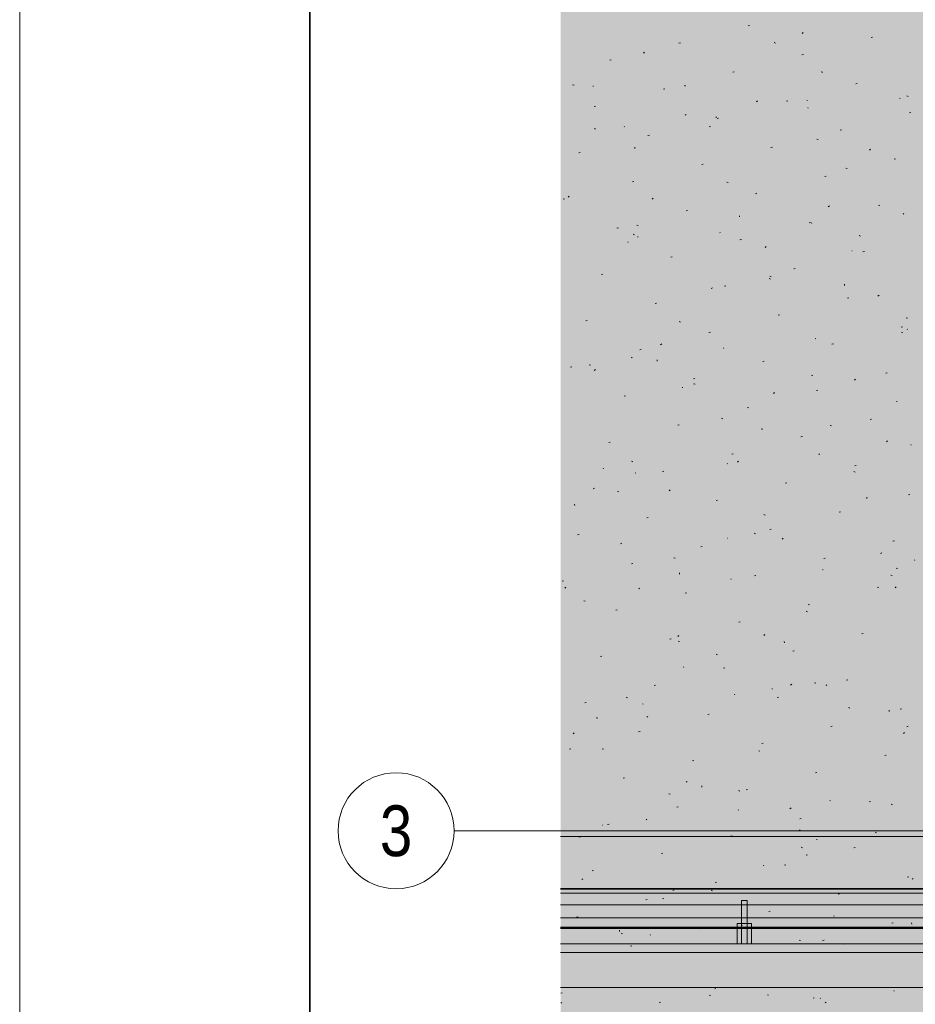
# Model space of a CAD drawing. Extents: x -740 to 300, y 62 to 1112.
# Tile 85 of 187: x -720 to -658, y 763 to 831. Entities that reach past the tile are written whole.
import ezdxf
from ezdxf.enums import TextEntityAlignment as Align
from ezdxf.lldxf.tags import DXFTag

# ---------------------------------------------------------------- set-up
doc = ezdxf.new("R2010")
doc.units = 0
doc.layers.get('0').update_dxf_attribs({"lineweight": 13})
for name, color, linetype, lineweight, true_color in [('30 -35 Decken- 1 Konstruktion-Träger- Stahlbeton', 7, 'Continuous', 13, 0x33aa00), ('30 -36 Dächer- 1 Konstruktion', 7, 'Continuous', 35, 0x6666cc), ('30 -36 Dächer- 3 Dachbeläge', 7, 'Continuous', 15, 0x9999ff), ('30 -36 Dächer- 4 Dachbekleidungen', 7, 'Continuous', 9, 0xccccff), ('60- 61 allgemeine Ausstattung- 4 Terrassen', 9, 'Continuous', 9, 0x808080), ('iwb_Layout Achsbezeichung', 1, 'Continuous', 13, 0xff0000), ('iwb_Layout BA_Markierung', 7, 'Continuous', 9, 0xbadcdc)]:
    doc.layers.add(name, color=color, linetype=linetype, lineweight=lineweight, true_color=true_color)
doc.layers.add('70 -71 Achsen- 1 Gebäudeachsen', color=7, linetype='STRICHPUNKT2-A06CPVBCL0', lineweight=18)
doc.layers.add('iwb_Plankopf Rahmen', color=7, linetype='Continuous', lineweight=35)
doc.styles.get("Standard").update_dxf_attribs({"font": 'ARIALN.TTF'})
tags = doc.linetypes.add('grob-A06CPVB9L0', pattern=[14, 3, -8, 3]).pattern_tags.tags
tags[8:9] = [DXFTag(74, 4), DXFTag(75, 0), DXFTag(340, '0'), DXFTag(46, 0.0), DXFTag(50, 0.0), DXFTag(44, 0.0), DXFTag(45, 0.0)]
tags[6:7] = [DXFTag(74, 4), DXFTag(75, 0), DXFTag(340, '0'), DXFTag(46, 0.0), DXFTag(50, 0.0), DXFTag(44, 0.0), DXFTag(45, 0.0)]
tags[4:5] = [DXFTag(74, 4), DXFTag(75, 0), DXFTag(340, '0'), DXFTag(46, 0.0), DXFTag(50, 0.0), DXFTag(44, 0.0), DXFTag(45, 0.0)]
tags = doc.linetypes.add('STRICHPUNKT2', pattern=[12.7, 6.35, -3.175, 0, -3.175]).pattern_tags.tags
tags[10:11] = [DXFTag(74, 4), DXFTag(75, 0), DXFTag(340, '0'), DXFTag(46, 0.0), DXFTag(50, 0.0), DXFTag(44, 0.0), DXFTag(45, 0.0)]
tags[8:9] = [DXFTag(74, 4), DXFTag(75, 0), DXFTag(340, '0'), DXFTag(46, 0.0), DXFTag(50, 0.0), DXFTag(44, 0.0), DXFTag(45, 0.0)]
tags[6:7] = [DXFTag(74, 4), DXFTag(75, 0), DXFTag(340, '0'), DXFTag(46, 0.0), DXFTag(50, 0.0), DXFTag(44, 0.0), DXFTag(45, 0.0)]
tags[4:5] = [DXFTag(74, 4), DXFTag(75, 0), DXFTag(340, '0'), DXFTag(46, 0.0), DXFTag(50, 0.0), DXFTag(44, 0.0), DXFTag(45, 0.0)]
tags = doc.linetypes.add('STRICHPUNKT2-A06CPVBCL0', pattern=[12.7, 6.35, -3.175, 0, -3.175]).pattern_tags.tags
tags[10:11] = [DXFTag(74, 4), DXFTag(75, 0), DXFTag(340, '0'), DXFTag(46, 0.0), DXFTag(50, 0.0), DXFTag(44, 0.0), DXFTag(45, 0.0)]
tags[8:9] = [DXFTag(74, 4), DXFTag(75, 0), DXFTag(340, '0'), DXFTag(46, 0.0), DXFTag(50, 0.0), DXFTag(44, 0.0), DXFTag(45, 0.0)]
tags[6:7] = [DXFTag(74, 4), DXFTag(75, 0), DXFTag(340, '0'), DXFTag(46, 0.0), DXFTag(50, 0.0), DXFTag(44, 0.0), DXFTag(45, 0.0)]
tags[4:5] = [DXFTag(74, 4), DXFTag(75, 0), DXFTag(340, '0'), DXFTag(46, 0.0), DXFTag(50, 0.0), DXFTag(44, 0.0), DXFTag(45, 0.0)]

# ---------------------------------------------------------------- blocks, each defined once
blk = doc.blocks.new('Polygon-A06CPVB1L0')
at = {"color": 0, "linetype": 'ByBlock', "lineweight": -2, "ltscale": 0.13}
blk.add_solid([(-611.222, 86.203), (-682.362, 86.014), (-611.055, 1083.814), (-682.362, 1083.814)], dxfattribs=at)
blk = doc.blocks.new('Referenz-A06CPVBEL0')
at = {"layer": '30 -35 Decken- 1 Konstruktion-Träger- Stahlbeton', "color": 0, "linetype": 'grob-A06CPVB9L0', "lineweight": -2, "ltscale": 0.13}
for p, q in [((-682.362, 774.512), (-610.356, 774.512)), ((-682.362, 770.912), (-610.356, 770.912))]:
    blk.add_line(p, q, dxfattribs=at)
at = {"layer": '30 -36 Dächer- 1 Konstruktion', "color": 0, "linetype": 'Continuous', "ltscale": 0.35}
blk.add_line((1.644, 770.912), (-682.362, 770.912), dxfattribs=at)
at = {"layer": '30 -36 Dächer- 1 Konstruktion', "color": 0, "lineweight": 25}
for p, q in [((-682.362, 770.912), (1.644, 770.912)), ((1.644, 770.912), (-682.362, 770.912)), ((1.644, 770.912), (-682.362, 770.912))]:
    blk.add_line(p, q, dxfattribs=at)
at = {"layer": '30 -36 Dächer- 1 Konstruktion', "color": 0, "lineweight": 5}
for p, q in [((-682.362, 770.912), (1.644, 770.912)), ((1.644, 770.912), (-682.362, 770.912)), ((1.644, 770.912), (-682.362, 770.912))]:
    blk.add_line(p, q, dxfattribs=at)
at = {"layer": '30 -36 Dächer- 1 Konstruktion', "color": 0, "lineweight": -2}
for p, q in [((-682.362, 770.912), (1.644, 770.912)), ((1.644, 770.912), (-682.362, 770.912)), ((1.644, 770.912), (-682.362, 770.912))]:
    blk.add_line(p, q, dxfattribs=at)
at = {"layer": '30 -36 Dächer- 1 Konstruktion', "color": 0}
blk.add_line((1.644, 770.912), (-682.362, 770.912), dxfattribs=at)
at = {"layer": '30 -36 Dächer- 3 Dachbeläge', "color": 0, "linetype": 'Continuous', "ltscale": 0.15}
for p, q in [((-6.756, 766.512), (-682.362, 766.512)), ((-682.362, 764.112), (-6.756, 764.112))]:
    blk.add_line(p, q, dxfattribs=at)
at = {"layer": '30 -36 Dächer- 3 Dachbeläge', "color": 0, "lineweight": 9}
for p, q in [((-682.362, 764.112), (-6.756, 764.112)), ((-671.73, 764.014), (-671.654, 764.033)), ((-682.335, 763.71), (-682.258, 763.729)), ((-672.107, 763.572), (-672.032, 763.549)), ((-668.093, 763.592), (-668.02, 763.563)), ((-664.945, 763.364), (-664.869, 763.383)), ((-664.432, 763.336), (-664.458, 763.366)), ((-659.367, 763.856), (-659.393, 763.885)), ((-682.272, 763.078), (-682.33, 763.025)), ((-675.55, 763.061), (-675.474, 763.08)), ((-664.055, 763.098), (-664.113, 763.044))]:
    blk.add_line(p, q, dxfattribs=at)
at = {"layer": '30 -36 Dächer- 3 Dachbeläge', "color": 0, "lineweight": 0}
for points in [[(-6.756, 764.112), (-682.362, 765.461), (-682.362, 766.512)], [(-6.756, 764.112), (-682.362, 766.512), (-6.756, 766.512)], [(-682.362, 765.461), (-6.756, 764.112), (-682.362, 764.112)]]:
    blk.add_solid(points, dxfattribs=at)
at = {"layer": '30 -36 Dächer- 4 Dachbekleidungen', "color": 0, "linetype": 'Continuous', "ltscale": 0.13}
for p, q in [((-682.362, 770.612), (-6.756, 770.612)), ((-669.49, 770.112), (-669.89, 770.112)), ((-669.89, 770.112), (-669.89, 768.512)), ((-669.49, 768.512), (-669.49, 770.112)), ((-6.756, 769.812), (-682.362, 769.812)), ((-682.362, 768.912), (-6.756, 768.912)), ((-669.89, 768.512), (-670.19, 768.512)), ((-670.19, 768.512), (-670.19, 767.112)), ((-669.89, 767.112), (-669.89, 768.512)), ((-669.89, 768.512), (-669.49, 768.512)), ((-669.49, 768.512), (-669.49, 767.112)), ((-669.49, 768.512), (-669.19, 768.512)), ((-669.19, 768.512), (-669.19, 767.112)), ((-6.756, 767.112), (-682.362, 767.112)), ((-670.19, 767.112), (-669.89, 767.112)), ((-669.49, 767.112), (-669.89, 767.112)), ((-669.19, 767.112), (-669.49, 767.112))]:
    blk.add_line(p, q, dxfattribs=at)
at = {"layer": '60- 61 allgemeine Ausstattung- 4 Terrassen', "color": 0}
for p, q in [((-669.42, 830.431), (-669.325, 830.455)), ((-665.632, 829.965), (-665.712, 829.908)), ((-674.195, 829.24), (-674.1, 829.264)), ((-667.622, 829.275), (-667.531, 829.238)), ((-660.939, 829.619), (-660.844, 829.643)), ((-676.565, 828.603), (-676.637, 828.536)), ((-678.971, 828.05), (-678.875, 828.073)), ((-665.714, 828.429), (-665.619, 828.453)), ((-670.489, 827.238), (-670.394, 827.262)), ((-664.326, 827.196), (-664.336, 827.284)), ((-662.008, 826.427), (-661.913, 826.451)), ((-681.526, 826.36), (-681.432, 826.331)), ((-680.137, 826.264), (-680.093, 826.261)), ((-675.265, 826.048), (-675.169, 826.071)), ((-673.826, 826.306), (-673.735, 826.269)), ((-668.778, 825.259), (-668.85, 825.192)), ((-666.783, 825.236), (-666.688, 825.26)), ((-665.373, 825.29), (-665.329, 825.287)), ((-658.95, 825.406), (-658.982, 825.442)), ((-658.497, 825.588), (-658.405, 825.551)), ((-680.04, 824.857), (-679.944, 824.881)), ((-665.281, 824.756), (-665.314, 824.793)), ((-658.302, 824.425), (-658.207, 824.449)), ((-673.694, 824.319), (-673.775, 824.263)), ((-671.612, 824.107), (-671.645, 824.144)), ((-671.559, 824.046), (-671.463, 824.069)), ((-680.03, 823.338), (-679.939, 823.301)), ((-677.943, 823.458), (-677.976, 823.494)), ((-672.114, 823.482), (-672.02, 823.453)), ((-663.077, 823.234), (-662.982, 823.258)), ((-676.334, 822.855), (-676.238, 822.879)), ((-664.7, 822.619), (-664.609, 822.582)), ((-681.109, 821.665), (-681.013, 821.688)), ((-677.241, 821.975), (-677.25, 822.063)), ((-667.853, 822.044), (-667.757, 822.067)), ((-660.992, 821.914), (-661.064, 821.847)), ((-659.371, 821.232), (-659.276, 821.256)), ((-672.628, 820.853), (-672.532, 820.877)), ((-662.701, 820.604), (-662.607, 820.576)), ((-677.403, 819.663), (-677.307, 819.686)), ((-670.904, 819.651), (-670.813, 819.614)), ((-664.147, 820.042), (-664.051, 820.065)), ((-682.178, 818.472), (-682.082, 818.496)), ((-681.757, 818.674), (-681.837, 818.617)), ((-675.976, 818.546), (-676.048, 818.479)), ((-668.922, 818.851), (-668.826, 818.875)), ((-673.697, 817.661), (-673.601, 817.684)), ((-663.825, 818.005), (-663.906, 817.949)), ((-660.441, 818.04), (-660.345, 818.064)), ((-670.012, 817.244), (-670.021, 817.332)), ((-658.695, 817.442), (-658.728, 817.479)), ((-678.472, 816.47), (-678.376, 816.494)), ((-677.108, 816.682), (-677.017, 816.645)), ((-665.216, 816.849), (-665.12, 816.873)), ((-665.026, 816.793), (-665.059, 816.829)), ((-677.355, 816.049), (-677.261, 816.02)), ((-677.053, 815.875), (-677.009, 815.872)), ((-671.357, 816.143), (-671.39, 816.18)), ((-669.991, 815.659), (-669.895, 815.682)), ((-661.778, 815.963), (-661.687, 815.927)), ((-677.688, 815.494), (-677.721, 815.53)), ((-668.19, 815.202), (-668.262, 815.135)), ((-662.289, 814.901), (-662.245, 814.898)), ((-674.766, 814.468), (-674.67, 814.492)), ((-661.51, 814.847), (-661.414, 814.871)), ((-666.285, 813.657), (-666.189, 813.68)), ((-679.541, 813.277), (-679.445, 813.301)), ((-667.982, 812.995), (-667.891, 812.958)), ((-667.943, 813.171), (-667.849, 813.142)), ((-671.888, 812.36), (-671.968, 812.304)), ((-671.06, 812.466), (-670.964, 812.49)), ((-662.783, 812.513), (-662.792, 812.601)), ((-662.579, 811.655), (-662.483, 811.678)), ((-660.403, 811.858), (-660.475, 811.791)), ((-675.835, 811.275), (-675.739, 811.299)), ((-667.354, 810.464), (-667.258, 810.488)), ((-658.53, 810.293), (-658.436, 810.265)), ((-680.61, 810.085), (-680.514, 810.109)), ((-674.186, 810.026), (-674.095, 809.989)), ((-658.873, 809.653), (-658.777, 809.676)), ((-658.44, 809.478), (-658.473, 809.515)), ((-672.129, 809.273), (-672.033, 809.297)), ((-664.771, 808.829), (-664.804, 808.865)), ((-658.856, 809.308), (-658.765, 809.271)), ((-676.904, 808.083), (-676.808, 808.107)), ((-675.388, 808.489), (-675.46, 808.422)), ((-671.102, 808.179), (-671.135, 808.216)), ((-663.648, 808.462), (-663.552, 808.486)), ((-677.433, 807.53), (-677.466, 807.567)), ((-681.679, 806.892), (-681.583, 806.916)), ((-680.39, 807.057), (-680.298, 807.02)), ((-675.698, 807.292), (-675.707, 807.38)), ((-668.423, 807.271), (-668.327, 807.295)), ((-679.95, 806.715), (-680.031, 806.658)), ((-673.198, 806.081), (-673.102, 806.105)), ((-665.06, 806.339), (-664.969, 806.302)), ((-659.942, 806.46), (-659.846, 806.484)), ((-673.968, 805.485), (-673.924, 805.482)), ((-673.184, 805.738), (-673.09, 805.709)), ((-662.018, 806.046), (-662.099, 805.99)), ((-677.973, 804.89), (-677.877, 804.914)), ((-667.602, 805.145), (-667.674, 805.078)), ((-664.717, 805.269), (-664.621, 805.293)), ((-669.492, 804.079), (-669.396, 804.103)), ((-659.205, 804.511), (-659.16, 804.508)), ((-671.264, 803.37), (-671.172, 803.333)), ((-674.267, 802.888), (-674.171, 802.912)), ((-663.772, 802.86), (-663.678, 802.831)), ((-661.011, 803.267), (-660.915, 803.291)), ((-668.469, 802.561), (-668.478, 802.649)), ((-665.786, 802.077), (-665.69, 802.101)), ((-679.042, 801.698), (-678.947, 801.722)), ((-659.815, 801.801), (-659.887, 801.734)), ((-658.185, 801.514), (-658.218, 801.551)), ((-670.561, 800.886), (-670.465, 800.91)), ((-664.516, 800.865), (-664.549, 800.902)), ((-677.467, 800.401), (-677.376, 800.364)), ((-670.848, 800.216), (-670.88, 800.252)), ((-670.081, 800.401), (-670.162, 800.344)), ((-662.08, 800.075), (-661.984, 800.099)), ((-679.418, 799.911), (-679.401, 799.87)), ((-677.179, 799.566), (-677.212, 799.603)), ((-675.336, 799.696), (-675.241, 799.72)), ((-662.138, 799.683), (-662.047, 799.646)), ((-666.855, 798.884), (-666.759, 798.908)), ((-680.111, 798.505), (-680.016, 798.529)), ((-678.426, 798.304), (-678.332, 798.276)), ((-674.8, 798.432), (-674.872, 798.365)), ((-661.24, 797.83), (-661.249, 797.919)), ((-658.374, 798.073), (-658.278, 798.097)), ((-681.384, 797.34), (-681.393, 797.428)), ((-671.63, 797.694), (-671.535, 797.718)), ((-668.342, 796.714), (-668.25, 796.677)), ((-663.149, 796.882), (-663.053, 796.906)), ((-676.405, 796.503), (-676.31, 796.527)), ((-681.18, 795.313), (-681.085, 795.336)), ((-669.013, 795.427), (-668.919, 795.398)), ((-667.924, 795.692), (-667.829, 795.716)), ((-678.143, 794.755), (-678.224, 794.699)), ((-672.699, 794.501), (-672.604, 794.525)), ((-670.884, 795.095), (-670.84, 795.092)), ((-667.014, 795.088), (-667.086, 795.021)), ((-659.443, 794.88), (-659.347, 794.904)), ((-660.212, 794.087), (-660.292, 794.031)), ((-677.474, 793.311), (-677.379, 793.334)), ((-674.545, 793.745), (-674.454, 793.709)), ((-664.218, 793.69), (-664.123, 793.714)), ((-657.93, 793.551), (-657.963, 793.587)), ((-674.155, 792.609), (-674.164, 792.697)), ((-668.993, 792.499), (-668.898, 792.523)), ((-664.262, 792.901), (-664.295, 792.938)), ((-659.601, 792.549), (-659.507, 792.52)), ((-659.216, 793.027), (-659.125, 792.99)), ((-682.249, 792.12), (-682.154, 792.144)), ((-670.593, 792.252), (-670.626, 792.289)), ((-681.998, 791.72), (-682.07, 791.653)), ((-676.924, 791.603), (-676.957, 791.639)), ((-673.768, 791.309), (-673.673, 791.332)), ((-660.512, 791.688), (-660.417, 791.712)), ((-659.227, 791.744), (-659.299, 791.677)), ((-680.749, 790.777), (-680.658, 790.74)), ((-665.287, 790.497), (-665.192, 790.521)), ((-678.543, 790.118), (-678.448, 790.142)), ((-665.42, 790.058), (-665.328, 790.022)), ((-670.062, 789.307), (-669.967, 789.33)), ((-668.274, 788.442), (-668.355, 788.385)), ((-661.581, 788.495), (-661.486, 788.519)), ((-674.837, 788.116), (-674.742, 788.14)), ((-674.212, 788.376), (-674.284, 788.309)), ((-674.255, 787.993), (-674.161, 787.965)), ((-666.926, 787.878), (-666.935, 787.967)), ((-671.623, 787.09), (-671.532, 787.053)), ((-666.356, 787.305), (-666.261, 787.328)), ((-679.612, 786.926), (-679.517, 786.949)), ((-673.887, 786.223), (-673.871, 786.181)), ((-671.131, 786.114), (-671.036, 786.138)), ((-666.425, 785.031), (-666.497, 784.964)), ((-664.843, 785.116), (-664.749, 785.087)), ((-662.65, 785.303), (-662.555, 785.327)), ((-675.906, 784.924), (-675.811, 784.947)), ((-667.8, 784.706), (-667.755, 784.703)), ((-664.007, 784.938), (-664.04, 784.974)), ((-680.681, 783.733), (-680.586, 783.757)), ((-677.827, 784.121), (-677.736, 784.084)), ((-676.669, 783.639), (-676.702, 783.675)), ((-670.338, 784.288), (-670.371, 784.325)), ((-667.425, 784.112), (-667.33, 784.136)), ((-662.497, 783.403), (-662.406, 783.366)), ((-659.697, 783.148), (-659.706, 783.236)), ((-658.944, 783.301), (-658.849, 783.325)), ((-679.841, 782.657), (-679.85, 782.745)), ((-676.337, 782.796), (-676.417, 782.74)), ((-672.2, 782.922), (-672.105, 782.945)), ((-681.41, 781.663), (-681.482, 781.596)), ((-676.975, 781.731), (-676.88, 781.755)), ((-663.719, 782.11), (-663.624, 782.134)), ((-658.639, 781.687), (-658.711, 781.62)), ((-658.405, 782.128), (-658.486, 782.071)), ((-668.494, 780.92), (-668.399, 780.943)), ((-681.751, 780.54), (-681.655, 780.564)), ((-679.497, 780.56), (-679.403, 780.531)), ((-668.701, 780.434), (-668.61, 780.397)), ((-673.269, 779.729), (-673.174, 779.753)), ((-660.013, 780.108), (-659.918, 780.132)), ((-664.788, 778.918), (-664.693, 778.941)), ((-678.045, 778.538), (-677.949, 778.562)), ((-673.624, 778.319), (-673.696, 778.252)), ((-672.612, 777.926), (-672.621, 778.014)), ((-670.084, 777.682), (-669.99, 777.653)), ((-669.563, 777.727), (-669.468, 777.751)), ((-674.905, 777.465), (-674.814, 777.428)), ((-663.752, 776.974), (-663.785, 777.01)), ((-661.082, 776.916), (-660.987, 776.939)), ((-674.339, 776.536), (-674.243, 776.56)), ((-670.083, 776.324), (-670.116, 776.361)), ((-666.467, 776.482), (-666.548, 776.426)), ((-659.575, 776.747), (-659.484, 776.71)), ((-676.414, 775.675), (-676.447, 775.712)), ((-665.857, 775.725), (-665.762, 775.749)), ((-679.479, 775.29), (-679.435, 775.287)), ((-679.114, 775.346), (-679.018, 775.37)), ((-665.837, 774.975), (-665.909, 774.908)), ((-681.109, 774.496), (-681.017, 774.459)), ((-670.633, 774.534), (-670.537, 774.558)), ((-664.715, 774.316), (-664.671, 774.313)), ((-660.672, 774.805), (-660.578, 774.776)), ((-665.779, 773.778), (-665.688, 773.741)), ((-662.151, 773.723), (-662.056, 773.747)), ((-675.408, 773.344), (-675.312, 773.368)), ((-665.382, 773.196), (-665.392, 773.284)), ((-680.183, 772.153), (-680.087, 772.177)), ((-668.357, 772.534), (-668.34, 772.493)), ((-666.927, 772.532), (-666.831, 772.556)), ((-680.822, 771.606), (-680.894, 771.539)), ((-658.445, 771.721), (-658.35, 771.745)), ((-658.051, 771.63), (-658.123, 771.563)), ((-674.53, 770.837), (-674.611, 770.781)), ((-671.983, 770.809), (-671.892, 770.772)), ((-671.702, 771.342), (-671.606, 771.366)), ((-676.477, 770.151), (-676.381, 770.175)), ((-675.326, 770.249), (-675.232, 770.22)), ((-663.221, 770.53), (-663.125, 770.554)), ((-681.252, 768.961), (-681.156, 768.985)), ((-667.996, 769.34), (-667.9, 769.364)), ((-663.497, 769.01), (-663.53, 769.047)), ((-678.297, 767.974), (-678.307, 768.062)), ((-673.036, 768.262), (-673.108, 768.195)), ((-672.771, 768.149), (-672.675, 768.173)), ((-669.829, 768.361), (-669.861, 768.397)), ((-659.515, 768.528), (-659.419, 768.552)), ((-658.153, 768.465), (-658.163, 768.553)), ((-678.187, 767.84), (-678.095, 767.804)), ((-676.16, 767.711), (-676.193, 767.748)), ((-665.913, 767.371), (-665.819, 767.342)), ((-664.29, 767.338), (-664.194, 767.362)), ((-677.546, 766.959), (-677.45, 766.983)), ((-662.857, 767.122), (-662.766, 767.085))]:
    blk.add_line(p, q, dxfattribs=at)
at = {"layer": '60- 61 allgemeine Ausstattung- 4 Terrassen', "color": 0, "linetype": 'grob-A06CPVB9L0', "lineweight": 50, "ltscale": 0.5}
blk.add_line((-10.296, 768.212), (-682.362, 768.212), dxfattribs=at)
at = {"layer": '70 -71 Achsen- 1 Gebäudeachsen', "color": 0, "linetype": 'STRICHPUNKT2-A06CPVBCL0', "ltscale": 0.18}
blk.add_line((-682.362, 774.912), (76.349, 774.912), dxfattribs=at)

msp = doc.modelspace()

# ---------------------------------------------------------------- linework, layer by layer
at = {"layer": 'iwb_Layout Achsbezeichung', "linetype": 'STRICHPUNKT2', "lineweight": 13, "ltscale": 0.39}
msp.add_line((-682.362, 774.912), (-689.698, 774.912), dxfattribs=at)
at = {"layer": 'iwb_Layout Achsbezeichung', "ltscale": 0.39}
msp.add_circle((-693.698, 774.912), 4, dxfattribs=at)
at = {"layer": 'iwb_Plankopf Rahmen', "color": 8, "lineweight": 13, "ltscale": 0.13, "true_color": 0x808080}
msp.add_lwpolyline([(300.353, 62.433), (-719.647, 62.433), (-719.647, 1112.433), (300.353, 1112.433), (300.353, 62.433)], close=True, dxfattribs=at)
at = {"layer": 'iwb_Plankopf Rahmen', "ltscale": 0.35}
msp.add_lwpolyline([(-699.653, 67.433), (-699.653, 1107.433), (295.353, 1107.433), (295.353, 67.433), (-599.647, 67.433), (-699.653, 67.433)], close=True, dxfattribs=at)

# ---------------------------------------------------------------- block references
at = {"color": 8, "lineweight": 13, "ltscale": 0.13, "true_color": 0x808080}
msp.add_blockref('Referenz-A06CPVBEL0', (0, 0), dxfattribs=at)
at = {"layer": 'iwb_Layout BA_Markierung', "ltscale": 0.13}
msp.add_blockref('Polygon-A06CPVB1L0', (0, 0), dxfattribs=at)

# ---------------------------------------------------------------- texts
at = {"layer": 'iwb_Layout Achsbezeichung', "ltscale": 0.39}
msp.add_text('3', height=3.5, dxfattribs=at).set_placement((-693.698, 774.912), align=Align.MIDDLE_CENTER)

doc.saveas('drawing.dxf')
